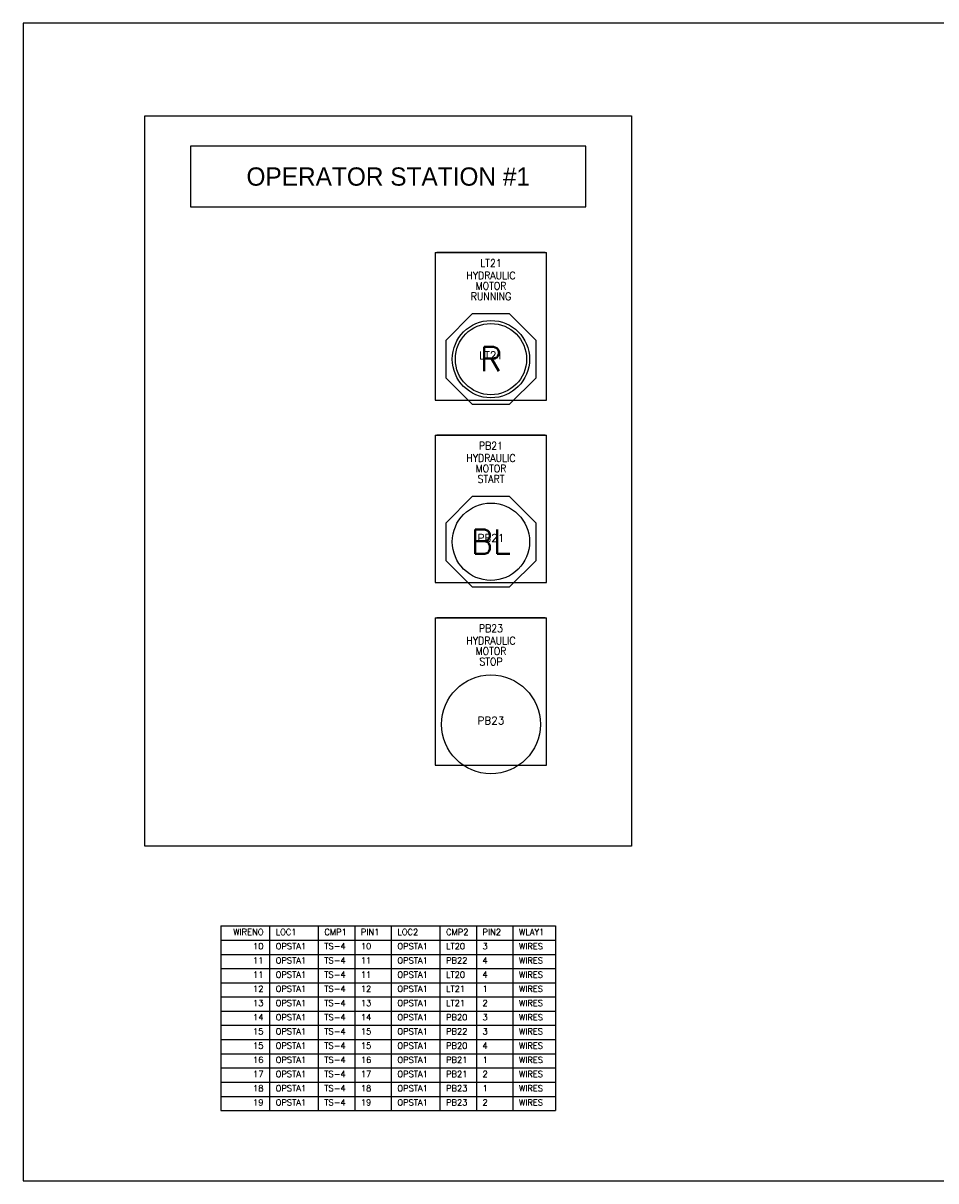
# Model space of a CAD drawing. Header units: inches. Extents: x 0 to 30, y 0 to 19.
# Tile 1 of 2: x 0 to 15, y 0 to 19. Entities that reach past the tile are written whole.
import ezdxf
from ezdxf.enums import TextEntityAlignment as Align

# ---------------------------------------------------------------- set-up
doc = ezdxf.new("R2010")
doc.units = ezdxf.units.IN
doc.header["$MEASUREMENT"] = 0
for name, color, linetype in [('MISC', 30, 'Continuous'), ('PMISC', 30, 'Continuous'), ('PNPD', 7, 'Continuous'), ('PNPG', 70, 'Continuous'), ('PNPT', 7, 'Continuous'), ('PSYMS', 7, 'Continuous'), ('PTAG', 30, 'Continuous')]:
    doc.layers.add(name, color=color, linetype=linetype)
doc.layers.add('Viewports', color=3, linetype='Continuous', plot=False)
doc.styles.add('LEGACY', font='romans.shx')
doc.styles.add('WD', font='romans.shx')

# ---------------------------------------------------------------- blocks, each defined once
blk = doc.blocks.new('ABLT3R')
for p, q in [((-0.307, 0.742), (-0.742, 0.307)), ((0.307, 0.742), (-0.307, 0.742)), ((0.742, 0.307), (0.307, 0.742)), ((-0.742, 0.307), (-0.742, -0.307)), ((0.742, -0.307), (0.742, 0.307)), ((-0.742, -0.307), (-0.307, -0.742)), ((0.307, -0.742), (0.742, -0.307)), ((-0.307, -0.742), (0.307, -0.742))]:
    blk.add_line(p, q)
for radius in [0.635, 0.585]:
    blk.add_circle((0, 0), radius)
at = {"style": 'LEGACY'}
blk.add_text('R', height=0.4, dxfattribs=at).set_placement((0, 0), align=Align.MIDDLE)
blk = doc.blocks.new('ABPB3M')
blk.add_circle((0, 0), 0.812)
blk = doc.blocks.new('ABPB3B')
for p, q in [((-0.307, 0.742), (-0.742, 0.307)), ((0.307, 0.742), (-0.307, 0.742)), ((0.742, 0.307), (0.307, 0.742)), ((-0.742, 0.307), (-0.742, -0.307)), ((0.742, -0.307), (0.742, 0.307)), ((-0.742, -0.307), (-0.307, -0.742)), ((0.307, -0.742), (0.742, -0.307)), ((-0.307, -0.742), (0.307, -0.742))]:
    blk.add_line(p, q)
blk.add_circle((0, 0), 0.635)
at = {"style": 'WD'}
blk.add_attdef('COLOR', text='', height=0.4, dxfattribs=at).set_placement((0, 0), align=Align.MIDDLE)
blk = doc.blocks.new('*T9')
at = {"layer": 'MISC', "color": 0, "linetype": 'ByBlock', "lineweight": -2, "transparency": 16777216}
for p, q in [((0, 0), (5.5, 0)), ((0, 0), (0, -3.033)), ((0.8, 0), (0.8, -3.033)), ((1.6, 0), (1.6, -3.033)), ((2.2, 0), (2.2, -3.033)), ((2.8, 0), (2.8, -3.033)), ((3.6, 0), (3.6, -3.033)), ((4.2, 0), (4.2, -3.033)), ((4.8, 0), (4.8, -3.033)), ((5.5, 0), (5.5, -3.033)), ((0, -0.233), (5.5, -0.233)), ((0, -0.467), (5.5, -0.467)), ((0, -0.7), (5.5, -0.7)), ((0, -0.933), (5.5, -0.933)), ((0, -1.167), (5.5, -1.167)), ((0, -1.4), (5.5, -1.4)), ((0, -1.633), (5.5, -1.633)), ((0, -1.867), (5.5, -1.867)), ((0, -2.1), (5.5, -2.1)), ((0, -2.333), (5.5, -2.333)), ((0, -2.567), (5.5, -2.567)), ((0, -2.8), (5.5, -2.8)), ((0, -3.033), (5.5, -3.033))]:
    blk.add_line(p, q, dxfattribs=at)
at = {"layer": 'MISC', "color": 1, "transparency": 16777216, "char_height": 0.1, "style": 'WD'}
for s, insert, width, attachment_point in [('WIRENO', (0.7, -0.05), 0.6, 3), ('LOC1', (0.9, -0.05), 0.6, 1), ('CMP1', (1.7, -0.05), 0.4, 1), ('PIN1', (2.3, -0.05), 0.4, 1), ('LOC2', (2.9, -0.05), 0.6, 1), ('CMP2', (3.7, -0.05), 0.4, 1), ('PIN2', (4.3, -0.05), 0.4, 1), ('WLAY1', (4.9, -0.05), 0.5, 1)]:
    blk.add_mtext(s, dxfattribs=dict(at, insert=insert, width=width, attachment_point=attachment_point))
at = {"layer": 'MISC', "transparency": 16777216, "char_height": 0.1, "style": 'WD'}
for s, insert, width, attachment_point in [('10', (0.7, -0.283), 0.6, 3), ('OPSTA1', (0.9, -0.283), 0.6, 1), ('TS-4', (1.7, -0.283), 0.4, 1), ('10', (2.3, -0.283), 0.4, 1), ('OPSTA1', (2.9, -0.283), 0.6, 1), ('LT20', (3.7, -0.283), 0.4, 1), ('3', (4.3, -0.283), 0.4, 1), ('WIRES', (4.9, -0.283), 0.5, 1), ('11', (0.7, -0.517), 0.6, 3), ('OPSTA1', (0.9, -0.517), 0.6, 1), ('TS-4', (1.7, -0.517), 0.4, 1), ('11', (2.3, -0.517), 0.4, 1), ('OPSTA1', (2.9, -0.517), 0.6, 1), ('PB22', (3.7, -0.517), 0.4, 1), ('4', (4.3, -0.517), 0.4, 1), ('WIRES', (4.9, -0.517), 0.5, 1), ('11', (0.7, -0.75), 0.6, 3), ('OPSTA1', (0.9, -0.75), 0.6, 1), ('TS-4', (1.7, -0.75), 0.4, 1), ('11', (2.3, -0.75), 0.4, 1), ('OPSTA1', (2.9, -0.75), 0.6, 1), ('LT20', (3.7, -0.75), 0.4, 1), ('4', (4.3, -0.75), 0.4, 1), ('WIRES', (4.9, -0.75), 0.5, 1), ('12', (0.7, -0.983), 0.6, 3), ('OPSTA1', (0.9, -0.983), 0.6, 1), ('TS-4', (1.7, -0.983), 0.4, 1), ('12', (2.3, -0.983), 0.4, 1), ('OPSTA1', (2.9, -0.983), 0.6, 1), ('LT21', (3.7, -0.983), 0.4, 1), ('1', (4.3, -0.983), 0.4, 1), ('WIRES', (4.9, -0.983), 0.5, 1), ('13', (0.7, -1.217), 0.6, 3), ('OPSTA1', (0.9, -1.217), 0.6, 1), ('TS-4', (1.7, -1.217), 0.4, 1), ('13', (2.3, -1.217), 0.4, 1), ('OPSTA1', (2.9, -1.217), 0.6, 1), ('LT21', (3.7, -1.217), 0.4, 1), ('2', (4.3, -1.217), 0.4, 1), ('WIRES', (4.9, -1.217), 0.5, 1), ('14', (0.7, -1.45), 0.6, 3), ('OPSTA1', (0.9, -1.45), 0.6, 1), ('TS-4', (1.7, -1.45), 0.4, 1), ('14', (2.3, -1.45), 0.4, 1), ('OPSTA1', (2.9, -1.45), 0.6, 1), ('PB20', (3.7, -1.45), 0.4, 1), ('3', (4.3, -1.45), 0.4, 1), ('WIRES', (4.9, -1.45), 0.5, 1), ('15', (0.7, -1.683), 0.6, 3), ('OPSTA1', (0.9, -1.683), 0.6, 1), ('TS-4', (1.7, -1.683), 0.4, 1), ('15', (2.3, -1.683), 0.4, 1), ('OPSTA1', (2.9, -1.683), 0.6, 1), ('PB22', (3.7, -1.683), 0.4, 1), ('3', (4.3, -1.683), 0.4, 1), ('WIRES', (4.9, -1.683), 0.5, 1), ('15', (0.7, -1.917), 0.6, 3), ('OPSTA1', (0.9, -1.917), 0.6, 1), ('TS-4', (1.7, -1.917), 0.4, 1), ('15', (2.3, -1.917), 0.4, 1), ('OPSTA1', (2.9, -1.917), 0.6, 1), ('PB20', (3.7, -1.917), 0.4, 1), ('4', (4.3, -1.917), 0.4, 1), ('WIRES', (4.9, -1.917), 0.5, 1), ('16', (0.7, -2.15), 0.6, 3), ('OPSTA1', (0.9, -2.15), 0.6, 1), ('TS-4', (1.7, -2.15), 0.4, 1), ('16', (2.3, -2.15), 0.4, 1), ('OPSTA1', (2.9, -2.15), 0.6, 1), ('PB21', (3.7, -2.15), 0.4, 1), ('1', (4.3, -2.15), 0.4, 1), ('WIRES', (4.9, -2.15), 0.5, 1), ('17', (0.7, -2.383), 0.6, 3), ('OPSTA1', (0.9, -2.383), 0.6, 1), ('TS-4', (1.7, -2.383), 0.4, 1), ('17', (2.3, -2.383), 0.4, 1), ('OPSTA1', (2.9, -2.383), 0.6, 1), ('PB21', (3.7, -2.383), 0.4, 1), ('2', (4.3, -2.383), 0.4, 1), ('WIRES', (4.9, -2.383), 0.5, 1), ('18', (0.7, -2.617), 0.6, 3), ('OPSTA1', (0.9, -2.617), 0.6, 1), ('TS-4', (1.7, -2.617), 0.4, 1), ('18', (2.3, -2.617), 0.4, 1), ('OPSTA1', (2.9, -2.617), 0.6, 1), ('PB23', (3.7, -2.617), 0.4, 1), ('1', (4.3, -2.617), 0.4, 1), ('WIRES', (4.9, -2.617), 0.5, 1), ('19', (0.7, -2.85), 0.6, 3), ('OPSTA1', (0.9, -2.85), 0.6, 1), ('TS-4', (1.7, -2.85), 0.4, 1), ('19', (2.3, -2.85), 0.4, 1), ('OPSTA1', (2.9, -2.85), 0.6, 1), ('PB23', (3.7, -2.85), 0.4, 1), ('2', (4.3, -2.85), 0.4, 1), ('WIRES', (4.9, -2.85), 0.5, 1)]:
    blk.add_mtext(s, dxfattribs=dict(at, insert=insert, width=width, attachment_point=attachment_point))
blk = doc.blocks.new('NPAB8HJ')
for p, q in [((-0.914, 1.75), (-0.914, -0.672)), ((-0.914, 1.75), (0.914, 1.75)), ((0.891, 1.75), (-0.891, 1.75)), ((0.914, -0.672), (0.914, 1.75)), ((-0.914, -0.672), (0.914, -0.672))]:
    blk.add_line(p, q)
at = {"style": 'WD'}
for tag, height, width, flags, p in [('P_TAG1', 0.125, 0.9, 8, (0, 1.515)), ('DESC1', 0.125, 0.9, 8, (0, 1.312)), ('DESC2', 0.125, 0.9, 8, (0.001, 1.141)), ('DESC3', 0.125, 0.9, 8, (0.001, 0.969)), ('ASSYCODE', 0.01, 0.9, 9, (0.328, 1.094)), ('MFG', 0.01, 0.9, 9, (0.328, 1.125)), ('CAT', 0.01, 0.9, 9, (0.328, 1.109)), ('POS2', 0.1, 0.7, 8, (0.001, 0.828))]:
    blk.add_attdef(tag, text='', height=height, dxfattribs=dict(at, width=width, flags=flags)).set_placement(p, align=Align.CENTER)
at = {"style": 'WD', "width": 0.7, "flags": 8}
blk.add_attdef('POS1', text='', height=0.1, dxfattribs=at).set_placement((-0.311, 0.703), align=Align.RIGHT)
blk.add_attdef('POS3', (0.314, 0.703), '', height=0.1, dxfattribs=at)

msp = doc.modelspace()

# ---------------------------------------------------------------- linework, layer by layer
at = {"layer": 'PSYMS'}
for p, q in [((2, 17.5), (10, 17.5)), ((2, 5.5), (2, 17.5)), ((10, 17.5), (10, 5.5)), ((2.75, 17), (2.75, 16)), ((9.25, 17), (2.75, 17)), ((9.25, 16), (9.25, 17)), ((2.75, 16), (9.25, 16)), ((10, 5.5), (2, 5.5))]:
    msp.add_line(p, q, dxfattribs=at)
at = {"layer": 'Viewports'}
msp.add_lwpolyline([(0, 0), (30, 0), (30, 19.02), (0, 19.02)], close=True, dxfattribs=at)

# ---------------------------------------------------------------- block references
msp.add_blockref('*T9', (3.25, 4.188))
at = {"layer": 'PNPG'}
ref = msp.add_blockref('NPAB8HJ', (7.688, 13.5), dxfattribs=at)
ref.add_attrib('DESC1', 'HYDRAULIC', dxfattribs={"layer": 'PNPD', "height": 0.125, "style": 'WD', "width": 0.9, "flags": 8}).set_placement((7.688, 14.812), align=Align.CENTER)
ref.add_attrib('DESC3', 'RUNNING', dxfattribs={"layer": 'PNPD', "height": 0.125, "style": 'WD', "width": 0.9, "flags": 8}).set_placement((7.689, 14.469), align=Align.CENTER)
ref.add_attrib('DESC2', 'MOTOR', dxfattribs={"layer": 'PNPD', "height": 0.125, "style": 'WD', "width": 0.9, "flags": 8}).set_placement((7.689, 14.641), align=Align.CENTER)
ref.add_attrib('P_TAG1', 'LT21', dxfattribs={"layer": 'PNPT', "height": 0.125, "style": 'WD', "width": 0.9, "flags": 8}).set_placement((7.688, 15.015), align=Align.CENTER)
ref = msp.add_blockref('NPAB8HJ', (7.688, 10.5), dxfattribs=at)
ref.add_attrib('DESC1', 'HYDRAULIC', dxfattribs={"layer": 'PNPD', "height": 0.125, "style": 'WD', "width": 0.9, "flags": 8}).set_placement((7.688, 11.812), align=Align.CENTER)
ref.add_attrib('DESC3', 'START', dxfattribs={"layer": 'PNPD', "height": 0.125, "style": 'WD', "width": 0.9, "flags": 8}).set_placement((7.689, 11.469), align=Align.CENTER)
ref.add_attrib('DESC2', 'MOTOR', dxfattribs={"layer": 'PNPD', "height": 0.125, "style": 'WD', "width": 0.9, "flags": 8}).set_placement((7.689, 11.641), align=Align.CENTER)
ref.add_attrib('P_TAG1', 'PB21', dxfattribs={"layer": 'PNPT', "height": 0.125, "style": 'WD', "width": 0.9, "flags": 8}).set_placement((7.688, 12.015), align=Align.CENTER)
ref = msp.add_blockref('NPAB8HJ', (7.688, 7.5), dxfattribs=at)
ref.add_attrib('DESC1', 'HYDRAULIC', dxfattribs={"layer": 'PNPD', "height": 0.125, "style": 'WD', "width": 0.9, "flags": 8}).set_placement((7.688, 8.812), align=Align.CENTER)
ref.add_attrib('DESC3', 'STOP', dxfattribs={"layer": 'PNPD', "height": 0.125, "style": 'WD', "width": 0.9, "flags": 8}).set_placement((7.689, 8.469), align=Align.CENTER)
ref.add_attrib('DESC2', 'MOTOR', dxfattribs={"layer": 'PNPD', "height": 0.125, "style": 'WD', "width": 0.9, "flags": 8}).set_placement((7.689, 8.641), align=Align.CENTER)
ref.add_attrib('P_TAG1', 'PB23', dxfattribs={"layer": 'PNPT', "height": 0.125, "style": 'WD', "width": 0.9, "flags": 8}).set_placement((7.688, 9.015), align=Align.CENTER)
at = {"layer": 'PSYMS'}
ref = msp.add_blockref('ABLT3R', (7.688, 13.5), dxfattribs=at)
ref.add_attrib('P_TAG1', 'LT21', dxfattribs={"layer": 'PTAG', "height": 0.125, "style": 'WD'}).set_placement((7.688, 13.5), align=Align.CENTER)
ref = msp.add_blockref('ABPB3B', (7.688, 10.5), dxfattribs=at)
ref.add_attrib('COLOR', 'BL', dxfattribs={"layer": 'PMISC', "height": 0.4, "style": 'WD'}).set_placement((7.688, 10.5), align=Align.MIDDLE)
ref.add_attrib('P_TAG1', 'PB21', dxfattribs={"layer": 'PTAG', "height": 0.125, "style": 'WD'}).set_placement((7.688, 10.5), align=Align.CENTER)
ref = msp.add_blockref('ABPB3M', (7.688, 7.5), dxfattribs=at)
ref.add_attrib('P_TAG1', 'PB23', dxfattribs={"layer": 'PTAG', "height": 0.125, "style": 'WD'}).set_placement((7.688, 7.5), align=Align.CENTER)

# ---------------------------------------------------------------- texts
msp.add_text('OPERATOR STATION #1', height=0.3, dxfattribs=at).set_placement((6, 16.5), align=Align.MIDDLE_CENTER)

doc.saveas('drawing.dxf')
